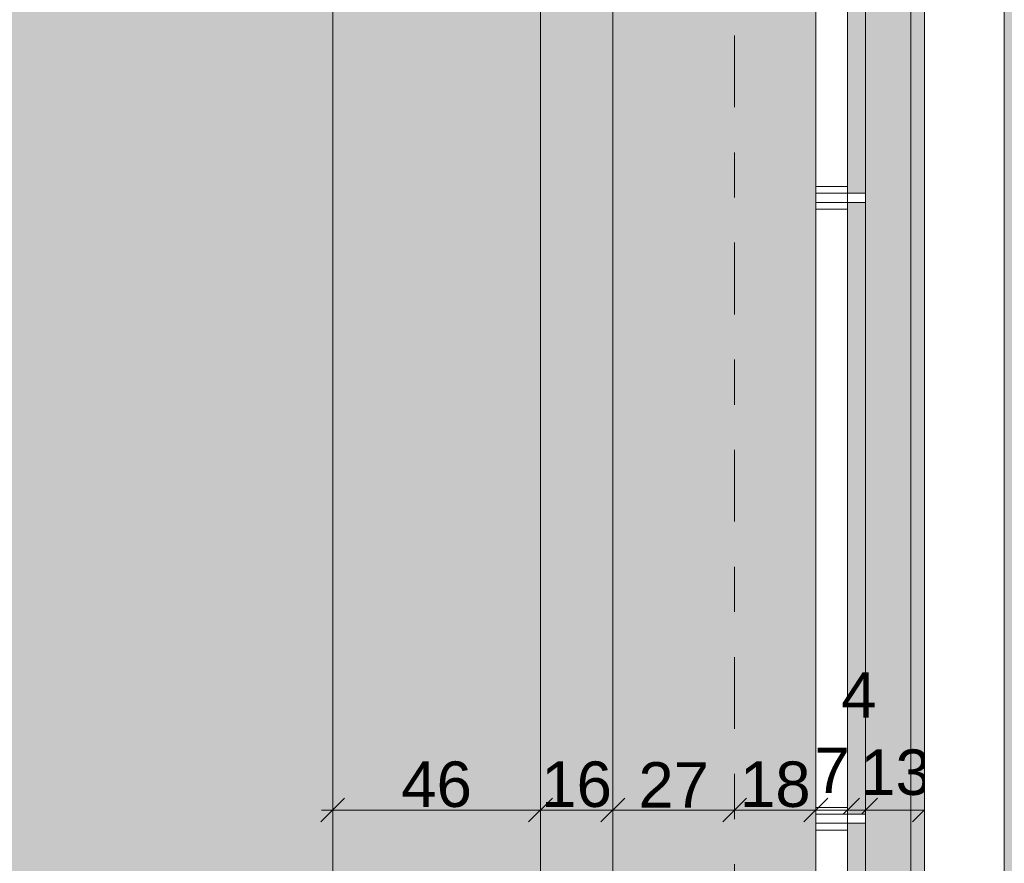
# Model space of a CAD drawing. Header units: metres. Extents: x -180 to 4, y -50 to 6.
# Tile 154 of 256: x -101 to -98.82, y -34.73 to -32.87. Entities that reach past the tile are written whole.
import ezdxf

# ---------------------------------------------------------------- set-up
doc = ezdxf.new("R2010")
doc.units = ezdxf.units.M
doc.header["$LTSCALE"] = 0.05
doc.header["$PDMODE"] = 1
doc.header["$PDSIZE"] = -2
doc.linetypes.add('Linienart-53', pattern=[5.291531, 3.175, -1.058062, 0.352704, -0.705764])
doc.layers.get('0').update_dxf_attribs({"lineweight": 25})
for name, color, linetype, lineweight, true_color in [('30 -33 Aussenwände- 7 Fassade_ Elemente', 7, 'Continuous', 9, 0x00aacc), ('30 -36 Dächer- 3 Dachbeläge', 7, 'Continuous', 15, 0x9999ff), ('30 -36 Dächer- 3 Dachbeläge Gründach', 250, 'Continuous', 9, 0x333333), ('30 -36 Dächer- 4 Dachbekleidungen', 7, 'Continuous', 9, 0xccccff), ('70 -72 Beschriftung- 1 Beschriftung allgemein', 7, 'Continuous', 9, 0xff6633), ('70 -76 Bemaßung- 2 Allgemein', 7, 'Continuous', 5, 0x6666cc)]:
    doc.layers.add(name, color=color, linetype=linetype, lineweight=lineweight, true_color=true_color)
for name, color, linetype, lineweight in [('60- 61 allgemeine Ausstattung- 4 Terrassen', 7, 'Continuous', 9), ('70 -71 Achsen- 1 Gebäudeachsen', 7, 'Linienart-53', 18), ('70 -72 Beschriftung-14 Schatten', 7, 'Continuous', 5), ('Keine', 7, 'Continuous', 9)]:
    doc.layers.add(name, color=color, linetype=linetype, lineweight=lineweight)
doc.styles.add('Arial', font='arial.ttf')
doc.dimstyles.new('k+k_klein', dxfattribs={"dimtxt": 0.100689, "dimasz": 0.05302, "dimexe": 0.05, "dimexo": 0.15, "dimgap": 0.005, "dimtad": 1, "dimdec": 3, "dimtxsty": 'Arial', "dimblk": 'VW_SLASH-2', "dimblk1": 'VW_SLASH-2', "dimblk2": 'VW_SLASH-2', "dimcen": 0, "dimdle": 0.025, "dimadec": 3, "dimazin": 0, "dimtfac": 0.75, "dimtdec": 3, "dimtix": 1, "dimtmove": 0, "dimatfit": 0, "dimldrblk": 'VW_FILLEDARROW', "dimfxl": 0.1, "dimfxlon": 1, "dimfrac": 2, "dimtolj": 1, "dimarcsym": 0})

# ---------------------------------------------------------------- blocks, each defined once
blk = doc.blocks.new('VW_SLASH-2')
at = {"color": 0, "linetype": 'ByBlock', "lineweight": -2, "transparency": 16777216}
blk.add_line((0.472, 0), (-1, 0), dxfattribs=at)
at = {"color": 0, "lineweight": 5, "transparency": 16777216, "flags": 128}
blk.add_lwpolyline([(0.5, 0.5), (-0.5, -0.5)], dxfattribs=at)
blk = doc.blocks.new('*D8991')
at = {"layer": '70 -76 Bemaßung- 2 Allgemein', "color": 0, "lineweight": -2}
for p, q in [((-100.311, -34.515), (-100.311, -34.665)), ((-99.851, -34.515), (-99.851, -34.665)), ((-99.904, -34.615), (-100.258, -34.615))]:
    blk.add_line(p, q, dxfattribs=at)
at = {"layer": 'Defpoints', "color": 0}
for p in [(-99.851, -34.2443), (-100.311, -34.2744), (-100.311, -34.615)]:
    blk.add_point(p, dxfattribs=at)
at = {"layer": '70 -76 Bemaßung- 2 Allgemein', "color": 0, "lineweight": -2, "xscale": 0.05302001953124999, "yscale": 0.05302001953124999, "zscale": 0.05302001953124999, "rotation": 180}
blk.add_blockref('VW_SLASH-2', (-100.311, -34.615), dxfattribs=at)
at = {"layer": '70 -76 Bemaßung- 2 Allgemein', "color": 0, "lineweight": -2, "xscale": 0.05302001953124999, "yscale": 0.05302001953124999, "zscale": 0.05302001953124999}
blk.add_blockref('VW_SLASH-2', (-99.851, -34.615), dxfattribs=at)
at = {"layer": '70 -76 Bemaßung- 2 Allgemein', "color": 0, "insert": (-100.081, -34.5586), "char_height": 0.10069, "attachment_point": 5, "style": 'Arial'}
blk.add_mtext('\\A1;46', dxfattribs=at)
blk = doc.blocks.new('VW_FILLEDARROW')
at = {"linetype": 'Continuous', "lineweight": 0, "transparency": 16777216}
blk.add_hatch(color=0, dxfattribs=at).paths.add_polyline_path([(-2.829, 0.758), (0, 0), (-2.829, -0.758)])
at = {"color": 0, "lineweight": 5, "transparency": 16777216, "flags": 128}
blk.add_lwpolyline([(-2.829, 0.758), (0, 0), (-2.829, -0.758)], close=True, dxfattribs=at)
blk = doc.blocks.new('*D8992')
at = {"layer": '70 -76 Bemaßung- 2 Allgemein', "color": 0, "lineweight": -2}
for p, q in [((-99.851, -34.515), (-99.851, -34.665)), ((-99.691, -34.515), (-99.691, -34.665)), ((-99.744, -34.615), (-99.798, -34.615))]:
    blk.add_line(p, q, dxfattribs=at)
at = {"layer": 'Defpoints', "color": 0}
for p in [(-99.691, -34.1797), (-99.851, -34.2443), (-99.851, -34.615)]:
    blk.add_point(p, dxfattribs=at)
at = {"layer": '70 -76 Bemaßung- 2 Allgemein', "color": 0, "lineweight": -2, "xscale": 0.05302001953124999, "yscale": 0.05302001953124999, "zscale": 0.05302001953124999, "rotation": 180}
blk.add_blockref('VW_SLASH-2', (-99.851, -34.615), dxfattribs=at)
at = {"layer": '70 -76 Bemaßung- 2 Allgemein', "color": 0, "lineweight": -2, "xscale": 0.05302001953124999, "yscale": 0.05302001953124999, "zscale": 0.05302001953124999}
blk.add_blockref('VW_SLASH-2', (-99.691, -34.615), dxfattribs=at)
at = {"layer": '70 -76 Bemaßung- 2 Allgemein', "color": 0, "insert": (-99.771, -34.5586), "char_height": 0.10069, "attachment_point": 5, "style": 'Arial'}
blk.add_mtext('\\A1;16', dxfattribs=at)
blk = doc.blocks.new('*D8993')
at = {"layer": '70 -76 Bemaßung- 2 Allgemein', "color": 0, "lineweight": -2}
for p, q in [((-99.691, -34.515), (-99.691, -34.665)), ((-99.421, -34.5471), (-99.421, -34.565)), ((-99.474, -34.615), (-99.638, -34.615))]:
    blk.add_line(p, q, dxfattribs=at)
at = {"layer": 'Defpoints', "color": 0}
for p in [(-99.691, -34.1797), (-99.691, -34.615), (-99.421, -34.6971)]:
    blk.add_point(p, dxfattribs=at)
at = {"layer": '70 -76 Bemaßung- 2 Allgemein', "color": 0, "lineweight": -2, "xscale": 0.05302001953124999, "yscale": 0.05302001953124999, "zscale": 0.05302001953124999, "rotation": 180}
blk.add_blockref('VW_SLASH-2', (-99.691, -34.615), dxfattribs=at)
at = {"layer": '70 -76 Bemaßung- 2 Allgemein', "color": 0, "lineweight": -2, "xscale": 0.05302001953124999, "yscale": 0.05302001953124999, "zscale": 0.05302001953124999}
blk.add_blockref('VW_SLASH-2', (-99.421, -34.615), dxfattribs=at)
at = {"layer": '70 -76 Bemaßung- 2 Allgemein', "color": 0, "insert": (-99.556, -34.5595), "char_height": 0.10069, "attachment_point": 5, "style": 'Arial'}
blk.add_mtext('\\A1;27', dxfattribs=at)
blk = doc.blocks.new('*D8994')
at = {"layer": '70 -76 Bemaßung- 2 Allgemein', "color": 0, "lineweight": -2}
for p, q in [((-99.241, -34.515), (-99.241, -34.665)), ((-99.421, -34.5471), (-99.421, -34.565)), ((-99.294, -34.615), (-99.368, -34.615))]:
    blk.add_line(p, q, dxfattribs=at)
at = {"layer": 'Defpoints', "color": 0}
for p in [(-99.241, -34.145), (-99.421, -34.615), (-99.421, -34.6971)]:
    blk.add_point(p, dxfattribs=at)
at = {"layer": '70 -76 Bemaßung- 2 Allgemein', "color": 0, "lineweight": -2, "xscale": 0.05302001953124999, "yscale": 0.05302001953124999, "zscale": 0.05302001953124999, "rotation": 180}
blk.add_blockref('VW_SLASH-2', (-99.421, -34.615), dxfattribs=at)
at = {"layer": '70 -76 Bemaßung- 2 Allgemein', "color": 0, "lineweight": -2, "xscale": 0.05302001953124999, "yscale": 0.05302001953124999, "zscale": 0.05302001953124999}
blk.add_blockref('VW_SLASH-2', (-99.241, -34.615), dxfattribs=at)
at = {"layer": '70 -76 Bemaßung- 2 Allgemein', "color": 0, "insert": (-99.331, -34.5586), "char_height": 0.10069, "attachment_point": 5, "style": 'Arial'}
blk.add_mtext('\\A1;18', dxfattribs=at)
blk = doc.blocks.new('*D8995')
at = {"layer": '70 -76 Bemaßung- 2 Allgemein', "color": 0, "lineweight": -2}
for p, q in [((-99.241, -34.515), (-99.241, -34.665)), ((-99.171, -34.515), (-99.171, -34.665)), ((-99.224, -34.615), (-99.188, -34.615))]:
    blk.add_line(p, q, dxfattribs=at)
at = {"layer": 'Defpoints', "color": 0}
for p in [(-99.241, -34.145), (-99.171, -34.145), (-99.241, -34.615)]:
    blk.add_point(p, dxfattribs=at)
at = {"layer": '70 -76 Bemaßung- 2 Allgemein', "color": 0, "lineweight": -2, "xscale": 0.05302001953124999, "yscale": 0.05302001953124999, "zscale": 0.05302001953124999, "rotation": 180}
blk.add_blockref('VW_SLASH-2', (-99.241, -34.615), dxfattribs=at)
at = {"layer": '70 -76 Bemaßung- 2 Allgemein', "color": 0, "lineweight": -2, "xscale": 0.05302001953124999, "yscale": 0.05302001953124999, "zscale": 0.05302001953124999}
blk.add_blockref('VW_SLASH-2', (-99.171, -34.615), dxfattribs=at)
at = {"layer": '70 -76 Bemaßung- 2 Allgemein', "color": 0, "insert": (-99.2052, -34.5272), "char_height": 0.10069, "attachment_point": 5, "style": 'Arial'}
blk.add_mtext('\\A1;7', dxfattribs=at)
blk = doc.blocks.new('*D8996')
at = {"layer": '70 -76 Bemaßung- 2 Allgemein', "color": 0, "lineweight": -2}
for p, q in [((-99.171, -34.515), (-99.171, -34.665)), ((-99.131, -34.515), (-99.131, -34.665)), ((-99.184, -34.615), (-99.118, -34.615))]:
    blk.add_line(p, q, dxfattribs=at)
at = {"layer": 'Defpoints', "color": 0}
for p in [(-99.171, -34.145), (-99.131, -34.335), (-99.171, -34.615)]:
    blk.add_point(p, dxfattribs=at)
at = {"layer": '70 -76 Bemaßung- 2 Allgemein', "color": 0, "lineweight": -2, "xscale": 0.05302001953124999, "yscale": 0.05302001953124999, "zscale": 0.05302001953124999, "rotation": 180}
blk.add_blockref('VW_SLASH-2', (-99.171, -34.615), dxfattribs=at)
at = {"layer": '70 -76 Bemaßung- 2 Allgemein', "color": 0, "lineweight": -2, "xscale": 0.05302001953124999, "yscale": 0.05302001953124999, "zscale": 0.05302001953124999}
blk.add_blockref('VW_SLASH-2', (-99.131, -34.615), dxfattribs=at)
at = {"layer": '70 -76 Bemaßung- 2 Allgemein', "color": 0, "insert": (-99.146, -34.3602), "char_height": 0.10069, "attachment_point": 5, "style": 'Arial'}
blk.add_mtext('\\A1;4', dxfattribs=at)
blk = doc.blocks.new('*D8997')
at = {"layer": '70 -76 Bemaßung- 2 Allgemein', "color": 0, "lineweight": -2}
for p, q in [((-99.131, -34.515), (-99.131, -34.665)), ((-99.001, -34.515), (-99.001, -34.665)), ((-99.054, -34.615), (-99.078, -34.615))]:
    blk.add_line(p, q, dxfattribs=at)
at = {"layer": 'Defpoints', "color": 0}
for p in [(-99.001, -34.2775), (-99.131, -34.335), (-99.131, -34.615)]:
    blk.add_point(p, dxfattribs=at)
at = {"layer": '70 -76 Bemaßung- 2 Allgemein', "color": 0, "lineweight": -2, "xscale": 0.05302001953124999, "yscale": 0.05302001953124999, "zscale": 0.05302001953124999, "rotation": 180}
blk.add_blockref('VW_SLASH-2', (-99.131, -34.615), dxfattribs=at)
at = {"layer": '70 -76 Bemaßung- 2 Allgemein', "color": 0, "lineweight": -2, "xscale": 0.05302001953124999, "yscale": 0.05302001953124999, "zscale": 0.05302001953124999}
blk.add_blockref('VW_SLASH-2', (-99.001, -34.615), dxfattribs=at)
at = {"layer": '70 -76 Bemaßung- 2 Allgemein', "color": 0, "insert": (-99.0649, -34.532), "char_height": 0.10069, "attachment_point": 5, "style": 'Arial'}
blk.add_mtext('\\A1;13', dxfattribs=at)
blk = doc.blocks.new('Gruppe-8605')
at = {"color": 255}
blk.add_wipeout([(-99.171, -34.6445), (-99.241, -34.6445), (-99.241, -34.6245), (-99.171, -34.6245)], dxfattribs=at).dxf.layer = '30 -36 Dächer- 4 Dachbekleidungen'
at = {"layer": '30 -36 Dächer- 4 Dachbekleidungen', "flags": 128}
for points in [[(-99.171, -34.6095), (-99.241, -34.6095), (-99.241, -34.6245)], [(-99.171, -34.6445), (-99.241, -34.6445), (-99.241, -34.6245), (-99.171, -34.6245)], [(-99.171, -34.6595), (-99.241, -34.6595), (-99.241, -34.6445)]]:
    blk.add_lwpolyline(points, dxfattribs=at)
at = {"color": 255}
blk.add_wipeout([(-99.131, -34.6245), (-99.171, -34.6245), (-99.171, -34.6445), (-99.131, -34.6445)], dxfattribs=at).dxf.layer = '30 -36 Dächer- 4 Dachbekleidungen'
at = {"layer": '30 -36 Dächer- 4 Dachbekleidungen', "flags": 128}
blk.add_lwpolyline([(-99.131, -34.6245), (-99.171, -34.6245), (-99.171, -34.6445), (-99.131, -34.6445)], close=True, dxfattribs=at)
blk = doc.blocks.new('Gruppe-8606')
at = {"color": 255}
blk.add_wipeout([(-99.171, -33.2695), (-99.241, -33.2695), (-99.241, -33.2495), (-99.171, -33.2495)], dxfattribs=at).dxf.layer = '30 -36 Dächer- 4 Dachbekleidungen'
at = {"layer": '30 -36 Dächer- 4 Dachbekleidungen', "flags": 128}
for points in [[(-99.171, -33.2345), (-99.241, -33.2345), (-99.241, -33.2495)], [(-99.171, -33.2695), (-99.241, -33.2695), (-99.241, -33.2495), (-99.171, -33.2495)], [(-99.171, -33.2845), (-99.241, -33.2845), (-99.241, -33.2695)]]:
    blk.add_lwpolyline(points, dxfattribs=at)
at = {"color": 255}
blk.add_wipeout([(-99.131, -33.2495), (-99.171, -33.2495), (-99.171, -33.2695), (-99.131, -33.2695)], dxfattribs=at).dxf.layer = '30 -36 Dächer- 4 Dachbekleidungen'
at = {"layer": '30 -36 Dächer- 4 Dachbekleidungen', "flags": 128}
blk.add_lwpolyline([(-99.131, -33.2495), (-99.171, -33.2495), (-99.171, -33.2695), (-99.131, -33.2695)], close=True, dxfattribs=at)
blk = doc.blocks.new('Gruppe-8923')
at = {"color": 255}
blk.add_wipeout([(-99.001, -31.794), (-98.824, -31.794), (-98.824, -39.377), (-99.001, -39.377)], dxfattribs=at).dxf.layer = '30 -33 Aussenwände- 7 Fassade_ Elemente'
at = {"layer": '30 -33 Aussenwände- 7 Fassade_ Elemente', "flags": 128}
blk.add_lwpolyline([(-99.001, -31.794), (-98.824, -31.794), (-98.824, -39.377), (-99.001, -39.377)], close=True, dxfattribs=at)
blk = doc.blocks.new('_Achsen (3D)')
at = {"layer": '70 -71 Achsen- 1 Gebäudeachsen', "transparency": 33554687}
blk.add_line((-99.421, 3.8), (-99.421, -46.172), dxfattribs=at)
blk = doc.blocks.new('Gruppe-8878')
at = {"layer": '30 -36 Dächer- 3 Dachbeläge Gründach', "linetype": 'Continuous', "lineweight": 0, "true_color": 0xe7eedf, "transparency": 33554687}
blk.add_hatch(color=254, dxfattribs=at).paths.add_polyline_path([(-100.01799996, -31.79404198), (-100.01799996, -31.61704198), (-100.31099996, -31.61704198), (-100.31099996, -12.39704198), (-159.47099996, -12.39704198), (-159.47099996, -39.25704198), (-99.61099996, -39.25704198), (-99.61099996, -31.79404198)])
at = {"layer": '60- 61 allgemeine Ausstattung- 4 Terrassen', "linetype": 'Continuous', "lineweight": 0, "transparency": 33554470}
blk.add_hatch(color=7, dxfattribs=at).paths.add_polyline_path([(-99.03099996, -39.37704198), (-99.03099996, -39.83704198), (-98.2745117, -38.1616062), (-98.2745117, -38.06932266), (-98.1275117, -37.74375375), (-98.1275117, -31.79405198), (-98.82399996, -31.79405198), (-98.82399996, -39.37704198)])
at = {"layer": '30 -36 Dächer- 3 Dachbeläge Gründach', "flags": 128}
blk.add_lwpolyline([(-100.01799996, -31.79404198), (-100.01799996, -31.61704198), (-100.31099996, -31.61704198), (-100.31099996, -12.39704198), (-159.47099996, -12.39704198), (-159.47099996, -39.25704198), (-99.61099996, -39.25704198), (-99.61099996, -31.79404198)], close=True, dxfattribs=at)
at = {"color": 255, "linetype": 'Continuous', "lineweight": 9, "transparency": 33554687}
blk.add_wipeout([(-99.13099996, -31.79404198), (-99.13099996, -39.73704198), (-129.83124836, -39.73704198), (-129.83124836, -39.25704198), (-100.31099996, -39.25704198), (-100.31099996, -12.71704198), (-129.83124836, -12.71704198), (-129.83124836, -12.23704198), (-100.01799996, -12.23704198), (-100.01799996, -31.12704198), (-99.83999996, -31.12704198), (-99.83999996, -31.61604198), (-99.35099996, -31.61604198), (-99.35099996, -31.79404198)], dxfattribs=at).dxf.layer = '30 -36 Dächer- 3 Dachbeläge'
at = {"layer": '30 -36 Dächer- 3 Dachbeläge', "linetype": 'Continuous', "lineweight": 9, "transparency": 33554687}
h = blk.add_hatch(dxfattribs=at)
h.set_pattern_fill('{914A209A-ED12-11EE-87B6-5CE', style=0, pattern_type=2)
h.set_pattern_definition([(-22, (-91.4235, -34.937042), (-0.018555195, 0.04226461), [0.000625, -0.061875]), (14, (-91.415251, -34.959718), (-0.0371103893, -0.0278327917), [0.000625, -0.030625]), (-3.77456, (-91.474014, -34.97415), (-0.01958604, 0.065974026), [0.00028186, -0.093671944]), (-68, (-91.30392, -34.91024), (0.1926424, 0.04407994), [0.00028125, -0.09346875]), (96, (-91.437934, -35.001983), (-0.036105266, -0.06319548), [0.0005625, -0.0931875]), (132, (-91.4101, -34.97828), (0.040202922, 0.004123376), [0.0003125, -0.0621875]), (-17, (-91.442055, -34.96178), (0.0930531, 0.028928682), [0.000625, -0.061875]), (-145, (-91.4369, -34.956625), (0.06266964, -0.040092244), [0.000625, -0.061875]), (-137, (-91.45133, -34.953533), (0.049444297, -0.02123569), [0.000625, -0.061875])])
h.paths.add_polyline_path([(-100.01799996, -31.12704198), (-99.83999996, -31.12704198), (-99.83999996, -31.61604198), (-99.35099996, -31.61604198), (-99.35099996, -31.79404198), (-99.13099996, -31.79404198), (-99.13099996, -39.73704198), (-160.51099996, -39.73704198), (-160.51099996, -31.61704198), (-159.93099996, -31.61704198), (-159.93099996, -12.23704198), (-100.01799996, -12.23704198)])
h.paths.add_polyline_path([(-159.47099996, -39.25704198), (-100.31099996, -39.25704198), (-100.31099996, -12.71704198), (-159.47099996, -12.71704198)])
at = {"layer": '30 -36 Dächer- 3 Dachbeläge', "linetype": 'Continuous', "lineweight": 0}
blk.add_hatch(color=254, dxfattribs=at).paths.add_polyline_path([(-160.64099996, -31.58704198), (-160.64099996, -39.86704198), (-99.00099996, -39.86704198), (-99.00099996, -31.79404198), (-99.13099996, -31.79404198), (-99.13099996, -39.73704198), (-160.51099996, -39.73704198), (-160.51099996, -31.58704198)])
at = {"layer": '30 -36 Dächer- 3 Dachbeläge', "color": 161, "linetype": 'Continuous', "lineweight": 9, "true_color": 0x9999ff, "transparency": 33554687, "flags": 128}
for points in [[(-100.01799996, -31.12704198), (-99.83999996, -31.12704198), (-99.83999996, -31.61604198), (-99.35099996, -31.61604198), (-99.35099996, -31.79404198), (-99.13099996, -31.79404198), (-99.13099996, -39.73704198), (-160.51099996, -39.73704198), (-160.51099996, -31.61704198), (-159.93099996, -31.61704198), (-159.93099996, -12.23704198), (-100.01799996, -12.23704198)], [(-159.47099996, -39.25704198), (-100.31099996, -39.25704198), (-100.31099996, -12.71704198), (-159.47099996, -12.71704198)]]:
    blk.add_lwpolyline(points, close=True, dxfattribs=at)
at = {"layer": '30 -36 Dächer- 3 Dachbeläge', "flags": 128}
blk.add_lwpolyline([(-160.64099996, -31.58704198), (-160.64099996, -39.86704198), (-99.00099996, -39.86704198), (-99.00099996, -31.79404198), (-99.13099996, -31.79404198), (-99.13099996, -39.73704198), (-160.51099996, -39.73704198), (-160.51099996, -31.58704198)], dxfattribs=at)
at = {"layer": '70 -76 Bemaßung- 2 Allgemein'}
dim = blk.add_linear_dim(base=(-99.13099996, -34.615), p1=(-99.00099996, -34.27748725), p2=(-99.13099996, -34.33501097), text='13', dimstyle='k+k_klein', override={"dimtxt": 0.100689, "dimgap": 0.002, "dimdec": 8, "dimpost": '<>', "dimtxsty": 'Arial', "dimtmove": 2}, dxfattribs=at)
dim.commit()
dim.dimension.update_dxf_attribs({"geometry": '*D8997', "text_midpoint": (-99.06488397, -34.5320375), "dimtype": 160})
at = {"color": 255}
blk.add_wipeout([(-160.47099996, -39.69704198), (-99.17099996, -39.69704198), (-99.17099996, -31.79404198), (-99.24099996, -31.79404198), (-99.24099996, -39.62704198), (-160.47099996, -39.62704198)], dxfattribs=at).dxf.layer = '30 -36 Dächer- 4 Dachbekleidungen'
at = {"layer": '30 -36 Dächer- 3 Dachbeläge', "linetype": 'Continuous', "lineweight": 0}
blk.add_hatch(color=254, dxfattribs=at).paths.add_polyline_path([(-99.85099996, -31.61704198), (-99.69099996, -31.61704198), (-99.69099996, -39.25704198), (-99.85099996, -39.25704198)])
at = {"layer": '30 -36 Dächer- 3 Dachbeläge', "flags": 128}
blk.add_lwpolyline([(-99.85099996, -31.61704198), (-99.69099996, -31.61704198), (-99.69099996, -39.25704198), (-99.85099996, -39.25704198)], close=True, dxfattribs=at)
at = {"layer": '30 -36 Dächer- 4 Dachbekleidungen', "flags": 128}
blk.add_lwpolyline([(-160.47099996, -39.69704198), (-99.17099996, -39.69704198), (-99.17099996, -31.79404198), (-99.24099996, -31.79404198), (-99.24099996, -39.62704198), (-160.47099996, -39.62704198)], close=True, dxfattribs=at)
at = {"layer": '70 -76 Bemaßung- 2 Allgemein'}
for base, p1, p2, text, picture, middle in [((-99.42099996, -34.615), (-99.24099996, -34.145), (-99.42099996, -34.6970957), '18', '*D8994', (-99.33099996, -34.55859844)), ((-99.85099996, -34.615), (-99.69099996, -34.17966706), (-99.85099996, -34.24425106), '16', '*D8992', (-99.77099996, -34.55859844)), ((-99.69099996, -34.615), (-99.42099996, -34.6970957), (-99.69099996, -34.17966706), '27', '*D8993', (-99.55599996, -34.55945429)), ((-100.31099996, -34.615), (-99.85099996, -34.24425106), (-100.31099996, -34.27439026), '46', '*D8991', (-100.08099996, -34.55859844))]:
    dim = blk.add_linear_dim(base=base, p1=p1, p2=p2, text=text, dimstyle='k+k_klein', override={"dimtxt": 0.100689, "dimgap": 0.005, "dimdec": 8, "dimpost": '<>', "dimtxsty": 'Arial', "dimtmove": 2}, dxfattribs=at)
    dim.commit()
    dim.dimension.update_dxf_attribs({"geometry": picture, "text_midpoint": middle})
dim = blk.add_linear_dim(base=(-99.24099996, -34.615), p1=(-99.17099996, -34.145), p2=(-99.24099996, -34.145), angle=180, text='7', dimstyle='k+k_klein', override={"dimtxt": 0.100689, "dimgap": 0.006861, "dimdec": 8, "dimpost": '<>', "dimtxsty": 'Arial', "dimtmove": 2}, dxfattribs=at)
dim.commit()
dim.dimension.update_dxf_attribs({"geometry": '*D8995', "text_midpoint": (-99.20515071, -34.52717639), "dimtype": 161})
dim = blk.add_linear_dim(base=(-99.17099996, -34.615), p1=(-99.13099996, -34.33501097), p2=(-99.17099996, -34.145), text='4', dimstyle='k+k_klein', override={"dimtxt": 0.100689, "dimgap": 0.173861, "dimdec": 8, "dimpost": '<>', "dimtxsty": 'Arial', "dimtmove": 2}, dxfattribs=at)
dim.commit()
dim.dimension.update_dxf_attribs({"geometry": '*D8996', "text_midpoint": (-99.14599996, -34.36017639), "dimtype": 160})
at = {"layer": '70 -72 Beschriftung- 1 Beschriftung allgemein', "color": 7}
for name in ['Gruppe-8606', 'Gruppe-8605']:
    blk.add_blockref(name, (0, 0), dxfattribs=at)
blk = doc.blocks.new('_OG3_2D (2D)')
at = {"layer": '70 -72 Beschriftung-14 Schatten', "linetype": 'Continuous', "lineweight": 0}
blk.add_hatch(color=7, dxfattribs=at).paths.add_polyline_path([(-99.02099996, -39.40704198), (-99.02099996, -39.84704198), (-98.2745117, -38.19375375), (-98.2745117, -38.06932266), (-98.1275117, -37.74375375), (-98.1275117, -31.79405198), (-98.82399996, -31.79405198), (-98.82399996, -39.40704198)])
at = {"layer": '30 -33 Aussenwände- 7 Fassade_ Elemente', "flags": 128}
blk.add_lwpolyline([(-99.03099996, -31.79404198), (-99.03099996, -39.83704198), (-160.61099996, -39.83704198), (-160.61099996, -31.58704198), (-160.81799996, -31.58704198)], dxfattribs=at)
at = {"layer": '70 -72 Beschriftung- 1 Beschriftung allgemein', "color": 7}
blk.add_blockref('Gruppe-8878', (0, 0), dxfattribs=at)
blk.add_blockref('Gruppe-8923', (0, 0), dxfattribs=at)

msp = doc.modelspace()

# ---------------------------------------------------------------- block references
at = {"layer": 'Keine', "color": 1}
msp.add_blockref('_OG3_2D (2D)', (0, 0), dxfattribs=at)

# ---------------------------------------------------------------- next in the draw order: block references
msp.add_blockref('_Achsen (3D)', (0, 0), dxfattribs=at)

doc.saveas('drawing.dxf')
